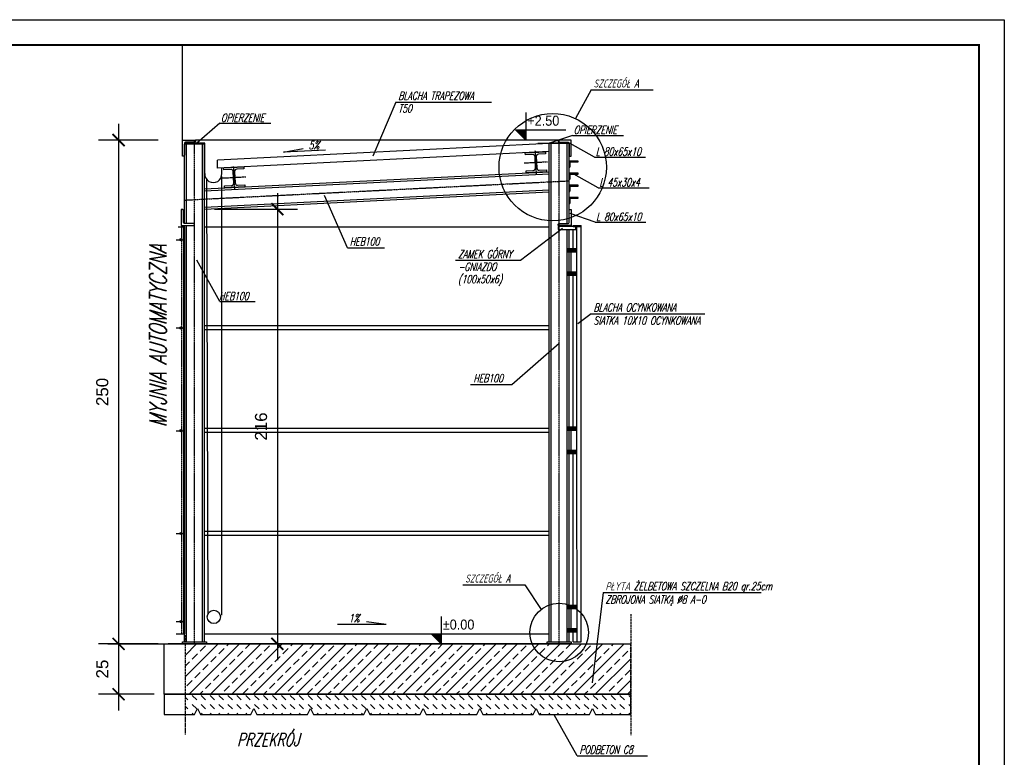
# Model space of a CAD drawing. Extents: x -2911 to 10058, y -5912 to -1002.
# Tile 38 of 43: x 8159 to 8647, y -3143 to -2777. Entities that reach past the tile are written whole.
import ezdxf

# ---------------------------------------------------------------- set-up
doc = ezdxf.new("R2010")
doc.units = 0
doc.header["$LTSCALE"] = 1.125
doc.linetypes.add('DO', pattern=[0.8, 0.6, -0.1, 0, -0.1])
doc.linetypes.add('DP', pattern=[0.5, 0.3, -0.2])
doc.layers.get('0').update_dxf_attribs({"linetype": 'CONTINUOUS'})
doc.layers.get('DEFPOINTS').update_dxf_attribs({"linetype": 'CONTINUOUS'})
for name, color, linetype in [('--RAMKA', 7, 'CONTINUOUS'), ('BA_KOT', 7, 'CONTINUOUS'), ('BA_OSD', 7, 'DO'), ('BA_PRG', 3, 'CONTINUOUS'), ('BA_PRS', 2, 'CONTINUOUS'), ('BA_RAM', 2, 'CONTINUOUS'), ('BA_SZR', 7, 'CONTINUOUS'), ('BA_TXS', 1, 'CONTINUOUS'), ('OPIS', 5, 'CONTINUOUS'), ('SCIANY', 5, 'CONTINUOUS')]:
    doc.layers.add(name, color=color, linetype=linetype)
doc.layers.add('wymiary', color=1, linetype='CONTINUOUS', lineweight=20)
doc.styles.add('ROMANS', font='arial.ttf', dxfattribs={"width": 0.8})
doc.styles.add('style1', font='ARIAL.TTF')
doc.styles.add('style2', font='romans.shx', dxfattribs={"width": 0.7, "oblique": 15})
doc.dimstyles.new('Copy of PKN-WEW', dxfattribs={"dimtxt": 6, "dimasz": 6, "dimexe": 10, "dimexo": 5, "dimgap": 5, "dimtad": 1, "dimdec": 0, "dimrnd": 0.5, "dimzin": 9, "dimdsep": 46, "dimtxsty": 'style1', "dimblk": 'ARCHTICK', "dimcen": 0, "dimdle": 8, "dimclrd": 152, "dimclre": 153, "dimclrt": 51, "dimadec": 0, "dimazin": 0, "dimtfac": 1, "dimtdec": 0, "dimtix": 1, "dimtofl": 0, "dimtmove": 2, "dimatfit": 0, "dimldrblk": 'ARCHTICK', "dimfxl": 1, "dimtolj": 1, "dimtzin": 2, "dimarcsym": 0})

# ---------------------------------------------------------------- blocks, each defined once
blk = doc.blocks.new('_ArchTick')
at = {"layer": 'wymiary', "color": 0, "linetype": 'Continuous', "const_width": 0.15}
blk.add_lwpolyline([(-0.5, -0.5), (0.5, 0.5)], dxfattribs=at)
blk = doc.blocks.new('*D1023')
at = {"layer": '--RAMKA', "color": 152, "lineweight": -2}
blk.add_line((8286.8, -2863.47), (8286.8, -3095.17), dxfattribs=at)
at = {"layer": '--RAMKA', "color": 153, "lineweight": -2}
for p, q in [((8255.68, -2871.47), (8296.8, -2871.47)), ((8255.68, -3087.17), (8296.8, -3087.17))]:
    blk.add_line(p, q, dxfattribs=at)
at = {"layer": 'DEFPOINTS', "color": 0}
for p in [(8250.68, -2871.47), (8250.68, -3087.17), (8286.8, -3087.17)]:
    blk.add_point(p, dxfattribs=at)
at = {"layer": '--RAMKA', "color": 152, "linetype": 'ByBlock', "lineweight": -2, "xscale": 6, "yscale": 6, "zscale": 6}
for p, rotation in [((8286.8, -2871.47), 90), ((8286.8, -3087.17), 270)]:
    blk.add_blockref('_ArchTick', p, dxfattribs=dict(at, rotation=rotation))
at = {"layer": '--RAMKA', "color": 51, "insert": (8278.74, -2979.32), "char_height": 6, "attachment_point": 5, "rotation": 90, "style": 'style1'}
blk.add_mtext('\\A1;216', dxfattribs=at)
blk = doc.blocks.new('*D1024')
at = {"layer": '--RAMKA', "color": 152, "lineweight": -2}
blk.add_line((8208.06, -2829.17), (8208.06, -3095.17), dxfattribs=at)
at = {"layer": '--RAMKA', "color": 153, "lineweight": -2}
for p, q in [((8227.68, -2837.17), (8198.06, -2837.17)), ((8227.68, -3087.17), (8198.06, -3087.17))]:
    blk.add_line(p, q, dxfattribs=at)
at = {"layer": 'DEFPOINTS', "color": 0}
for p in [(8232.68, -2837.17), (8208.06, -3087.17), (8232.68, -3087.17)]:
    blk.add_point(p, dxfattribs=at)
at = {"layer": '--RAMKA', "color": 152, "linetype": 'ByBlock', "lineweight": -2, "xscale": 6, "yscale": 6, "zscale": 6}
for p, rotation in [((8208.06, -2837.17), 90), ((8208.06, -3087.17), 270)]:
    blk.add_blockref('_ArchTick', p, dxfattribs=dict(at, rotation=rotation))
at = {"layer": '--RAMKA', "color": 51, "insert": (8200, -2962.17), "char_height": 6, "attachment_point": 5, "rotation": 90, "style": 'style1'}
blk.add_mtext('\\A1;250', dxfattribs=at)
blk = doc.blocks.new('PKOT2')
blk.add_lwpolyline([(0, 95), (0, 0), (-35, 35), (0, 35)])
blk.add_solid([(-35, 35), (0, 35), (0, 0)])
at = {"style": 'ROMANS', "width": 0.9}
blk.add_attdef('POZIOM', (5.4, 49.6), '', height=35, dxfattribs=at)
blk = doc.blocks.new('*D1025')
at = {"layer": 'BA_SZR', "color": 152, "lineweight": -2}
blk.add_line((8208.06, -3079.17), (8208.06, -3120.17), dxfattribs=at)
at = {"layer": 'BA_SZR', "color": 153, "lineweight": -2}
for p, q in [((8222.68, -3087.17), (8198.06, -3087.17)), ((8225.68, -3112.17), (8198.06, -3112.17))]:
    blk.add_line(p, q, dxfattribs=at)
at = {"layer": 'DEFPOINTS', "color": 0}
for p in [(8227.68, -3087.17), (8208.06, -3112.17), (8230.68, -3112.17)]:
    blk.add_point(p, dxfattribs=at)
at = {"layer": 'BA_SZR', "color": 152, "linetype": 'ByBlock', "lineweight": -2, "xscale": 6, "yscale": 6, "zscale": 6}
for p, rotation in [((8208.06, -3087.17), 90), ((8208.06, -3112.17), 270)]:
    blk.add_blockref('_ArchTick', p, dxfattribs=dict(at, rotation=rotation))
at = {"layer": 'BA_SZR', "color": 51, "insert": (8200, -3099.67), "char_height": 6, "attachment_point": 5, "rotation": 90, "style": 'style1'}
blk.add_mtext('\\A1;25', dxfattribs=at)

msp = doc.modelspace()

# ---------------------------------------------------------------- hatches: boundary and pattern name
at = {"layer": 'BA_SZR'}
h = msp.add_hatch(dxfattribs=at)
h.set_pattern_fill('ANSI33', color=256, scale=30, angle=360, style=0)
h.set_pattern_definition([(45, (1486.777, -5052.979), (-5.303301, 5.303301), []), (45, (1492.08, -5052.979), (-5.303301, 5.303301), [3.75, -1.875])])
h.paths.add_polyline_path([(8241.05, -3087.17), (8241.05, -3112.17), (8462.17, -3112.17), (8462.17, -3087.17)])
h = msp.add_hatch(dxfattribs=at)
h.set_pattern_fill('DASH', color=256, angle=315, style=0)
h.set_pattern_definition([(315, (2145.8028, -5225.2595), (4.4194174, -2e-15), [3.125, -3.125])])
h.paths.add_polyline_path([(8241.05, -3112.17), (8241.05, -3122.17), (8245.68, -3122.17), (8247.18, -3119.17), (8248.68, -3122.17), (8273.68, -3122.17), (8275.18, -3119.17), (8276.68, -3122.17), (8301.68, -3122.17), (8303.18, -3119.17), (8304.68, -3122.17), (8329.68, -3122.17), (8331.18, -3119.17), (8332.68, -3122.17), (8357.68, -3122.17), (8359.18, -3119.17), (8360.68, -3122.17), (8385.68, -3122.17), (8387.18, -3119.17), (8388.68, -3122.17), (8413.68, -3122.17), (8415.18, -3119.17), (8416.68, -3122.17), (8441.68, -3122.17), (8443.18, -3119.17), (8444.68, -3122.17), (8462.17, -3122.17), (8462.17, -3112.17)])

# ---------------------------------------------------------------- linework, layer by layer
at = {"layer": 'BA_KOT'}
for points in [[(8409.99, -2832.17), (8429.92, -2832.17)], [(8368.08, -3082.17), (8388.01, -3082.17)]]:
    msp.add_lwpolyline(points, dxfattribs=at)
at = {"layer": 'BA_OSD'}
for p, q in [((8245.68, -3087.17), (8245.68, -2837.17)), ((8426.57, -3087.17), (8426.57, -2837.17)), ((8415.33, -2853.98), (8414.76, -2842.49)), ((8265.7, -2861.73), (8265.1, -2850.25)), ((8409.3, -2848.52), (8420.78, -2847.95)), ((8259.66, -2856.01), (8271.14, -2855.41)), ((8240.68, -2866.97), (8431.57, -2857.42)), ((8239.2, -2880.17), (8239.2, -3082.17)), ((8236.68, -2886.62), (8240.68, -2886.62)), ((8236.68, -2930.4), (8240.68, -2930.4)), ((8236.68, -2981.4), (8240.68, -2981.4)), ((8236.68, -3032.4), (8240.68, -3032.4)), ((8236.68, -3076.09), (8240.68, -3076.09))]:
    msp.add_line(p, q, dxfattribs=at)
at = {"layer": 'BA_PRG'}
for p, q in [((8250.76, -2838.67), (8240.68, -2838.67)), ((8240.68, -2878.59), (8240.68, -2839.17)), ((8250.68, -2839.17), (8240.68, -2839.17)), ((8241.68, -2878.65), (8241.68, -2839.17)), ((8249.68, -3086.17), (8249.68, -2839.17)), ((8250.68, -3086.17), (8250.68, -2839.17)), ((8250.76, -2853.86), (8250.76, -2838.67)), ((8421.57, -2838.89), (8257.15, -2847.14)), ((8421.57, -2838.67), (8416.01, -2838.96)), ((8431.57, -2838.67), (8421.57, -2838.67)), ((8421.57, -3086.17), (8421.57, -2838.89)), ((8431.57, -2838.89), (8421.57, -2838.89)), ((8422.57, -3086.17), (8422.57, -2838.89)), ((8430.57, -2878.65), (8430.57, -2838.89)), ((8431.57, -2877.85), (8431.57, -2838.97)), ((8421.57, -2842.9), (8257.15, -2851.15)), ((8257.15, -2851.15), (8257.15, -2847.14)), ((8259.3, -2853.86), (8259.3, -2851.14)), ((8250.68, -2861.46), (8421.57, -2852.92)), ((8250.68, -2862.46), (8421.57, -2853.92)), ((8250.68, -2870.47), (8421.57, -2861.93)), ((8250.68, -2871.47), (8421.57, -2862.93)), ((8237.68, -2880.17), (8240.68, -2880.17)), ((8240.28, -2880.17), (8240.28, -3082.17)), ((8240.68, -3086.17), (8240.68, -2879.65)), ((8240.68, -2880.17), (8240.68, -3082.17)), ((8241.68, -3086.17), (8241.68, -2879.65)), ((8430.57, -2880.15), (8430.57, -2879.65)), ((8431.57, -2880.15), (8431.57, -2879.65)), ((8433.57, -2879.65), (8437.57, -2879.65)), ((8433.57, -2880.15), (8433.57, -2879.65)), ((8433.57, -2880.15), (8437.57, -2880.15)), ((8435.41, -2904.17), (8435.41, -2880.15)), ((8437.57, -3086.17), (8437.57, -2879.65)), ((8430.57, -3086.17), (8430.57, -2881.65)), ((8431.57, -2891.17), (8431.57, -2881.65)), ((8433.57, -2891.17), (8433.57, -2881.65)), ((8431.57, -2892.17), (8431.57, -2891.67)), ((8431.57, -2902.67), (8431.57, -2892.67)), ((8432.57, -2902.67), (8432.57, -2892.67)), ((8433.57, -2892.17), (8433.57, -2891.67)), ((8431.57, -2903.67), (8431.57, -2903.17)), ((8431.57, -2979.67), (8431.57, -2904.17)), ((8433.57, -2903.67), (8433.57, -2903.17)), ((8433.57, -2979.67), (8433.57, -2904.17)), ((8435.41, -2994.56), (8435.41, -2904.17)), ((8431.57, -2980.67), (8431.57, -2980.17)), ((8431.57, -2991.17), (8431.57, -2981.17)), ((8432.57, -2991.17), (8432.57, -2981.17)), ((8433.57, -2980.67), (8433.57, -2980.17)), ((8431.57, -2992.17), (8431.57, -2991.67)), ((8431.57, -3068.17), (8431.57, -2992.67)), ((8433.57, -2992.17), (8433.57, -2991.67)), ((8433.57, -3068.17), (8433.57, -2992.67)), ((8435.57, -3086.17), (8435.41, -2994.56)), ((8431.57, -3069.17), (8431.57, -3068.67)), ((8431.57, -3079.67), (8431.57, -3069.67)), ((8432.57, -3079.67), (8432.57, -3069.67)), ((8433.57, -3069.17), (8433.57, -3068.67)), ((8431.57, -3080.67), (8431.57, -3080.17)), ((8431.57, -3086.17), (8431.57, -3081.17)), ((8433.57, -3080.67), (8433.57, -3080.17)), ((8433.57, -3086.17), (8433.57, -3081.17)), ((8236.68, -3082.17), (8240.68, -3082.17)), ((8433.57, -3086.17), (8437.57, -3086.17))]:
    msp.add_line(p, q, dxfattribs=at)
for points in [[(8239.68, -2837.17), (8246.18, -2837.17), (8246.18, -2837.77, -0.414214), (8245.78, -2838.17), (8241.48, -2838.17, 0.414214), (8240.68, -2838.97), (8240.68, -2844.77, -0.414214), (8240.28, -2845.17), (8239.68, -2845.17)], [(8432.57, -2837.17), (8426.07, -2837.17), (8426.07, -2837.77, 0.414214), (8426.47, -2838.17), (8430.77, -2838.17, -0.414214), (8431.57, -2838.97), (8431.57, -2844.77, 0.414214), (8431.97, -2845.17), (8432.57, -2845.17)], [(8409.8, -2843.49), (8419.79, -2842.99), (8419.84, -2843.99), (8419.84, -2843.99), (8416.34, -2844.17, 0.414214), (8415.2, -2845.43), (8415.48, -2851.02, 0.414214), (8416.74, -2852.16), (8420.24, -2851.98), (8420.29, -2852.98), (8410.3, -2853.48), (8410.25, -2852.48), (8413.74, -2852.31, 0.414214), (8414.88, -2851.05), (8414.6, -2845.46, 0.414214), (8413.34, -2844.32), (8409.85, -2844.49)], [(8260.15, -2850.98), (8270.13, -2850.45), (8270.19, -2851.45), (8270.19, -2851.45), (8266.69, -2851.63, 0.414214), (8265.55, -2852.9), (8265.85, -2858.49, 0.414214), (8267.11, -2859.62), (8270.6, -2859.44), (8270.66, -2860.44), (8260.67, -2860.96), (8260.62, -2859.96), (8264.11, -2859.78, 0.414214), (8265.25, -2858.52), (8264.96, -2852.93, 0.414214), (8263.69, -2851.79), (8260.2, -2851.97)], [(8431.57, -2847.65), (8431.57, -2850.65), (8431.77, -2850.65, 0.414214), (8431.97, -2850.45), (8431.97, -2848.45, -0.414214), (8432.37, -2848.05), (8435.87, -2848.05, 0.414214), (8436.07, -2847.85), (8436.07, -2847.65)], [(8431.57, -2853.65), (8431.57, -2856.65), (8431.77, -2856.65, 0.414214), (8431.97, -2856.45), (8431.97, -2854.45, -0.414214), (8432.37, -2854.05), (8435.87, -2854.05, 0.414214), (8436.07, -2853.85), (8436.07, -2853.65)], [(8431.57, -2859.65), (8431.57, -2862.65), (8431.77, -2862.65, 0.414214), (8431.97, -2862.45), (8431.97, -2860.45, -0.414214), (8432.37, -2860.05), (8435.87, -2860.05, 0.414214), (8436.07, -2859.85), (8436.07, -2859.65)], [(8431.57, -2865.65), (8431.57, -2868.65), (8431.77, -2868.65, 0.414214), (8431.97, -2868.45), (8431.97, -2866.45, -0.414214), (8432.37, -2866.05), (8435.87, -2866.05, 0.414214), (8436.07, -2865.85), (8436.07, -2865.65)], [(8239.18, -2879.65), (8245.68, -2879.65), (8245.68, -2879.05, 0.414214), (8245.28, -2878.65), (8240.98, -2878.65, -0.414214), (8240.18, -2877.85), (8240.18, -2872.05, 0.414214), (8239.78, -2871.65), (8239.18, -2871.65)], [(8432.57, -2879.65), (8426.07, -2879.65), (8426.07, -2879.05, -0.414214), (8426.47, -2878.65), (8430.77, -2878.65, 0.414214), (8431.57, -2877.85), (8431.57, -2872.05, -0.414214), (8431.97, -2871.65), (8432.57, -2871.65)]]:
    msp.add_lwpolyline(points, format="xyb", close=True, dxfattribs=at)
for points in [[(8426.07, -2881.65), (8434.91, -2881.65), (8434.91, -2880.15), (8426.07, -2880.15)], [(8430.57, -2891.67), (8435.41, -2891.67), (8435.41, -2891.17), (8430.57, -2891.17)], [(8430.57, -2892.67), (8435.41, -2892.67), (8435.41, -2892.17), (8430.57, -2892.17)], [(8430.57, -2903.17), (8435.41, -2903.17), (8435.41, -2902.67), (8430.57, -2902.67)], [(8430.57, -2904.17), (8435.41, -2904.17), (8435.41, -2903.67), (8430.57, -2903.67)], [(8430.57, -2980.17), (8435.41, -2980.17), (8435.41, -2979.67), (8430.57, -2979.67)], [(8430.57, -2981.17), (8435.41, -2981.17), (8435.41, -2980.67), (8430.57, -2980.67)], [(8430.57, -2991.67), (8435.41, -2991.67), (8435.41, -2991.17), (8430.57, -2991.17)], [(8430.57, -2992.67), (8435.41, -2992.67), (8435.41, -2992.17), (8430.57, -2992.17)], [(8430.57, -3068.67), (8435.41, -3068.67), (8435.41, -3068.17), (8430.57, -3068.17)], [(8430.57, -3069.67), (8435.41, -3069.67), (8435.41, -3069.17), (8430.57, -3069.17)], [(8430.57, -3080.17), (8435.41, -3080.17), (8435.41, -3079.67), (8430.57, -3079.67)], [(8430.57, -3081.17), (8435.41, -3081.17), (8435.41, -3080.67), (8430.57, -3080.67)], [(8239.68, -3087.17), (8239.68, -3086.17), (8251.68, -3086.17), (8251.68, -3087.17)], [(8420.57, -3087.17), (8420.57, -3086.17), (8432.57, -3086.17), (8432.57, -3087.17)]]:
    msp.add_lwpolyline(points, close=True, dxfattribs=at)
msp.add_arc((8255.03, -2854.01), 4.27, 178.0172, 1.9828, dxfattribs=at)
at = {"layer": 'BA_PRS'}
msp.add_lwpolyline([(8230.68, -3112.17), (8230.68, -3112.17), (8230.68, -3122.17), (8245.68, -3122.17), (8247.18, -3119.17), (8248.68, -3122.17), (8273.68, -3122.17), (8275.18, -3119.17), (8276.68, -3122.17), (8301.68, -3122.17), (8303.18, -3119.17), (8304.68, -3122.17), (8329.68, -3122.17), (8331.18, -3119.17), (8332.68, -3122.17), (8357.68, -3122.17), (8359.18, -3119.17), (8360.68, -3122.17), (8385.68, -3122.17), (8387.18, -3119.17), (8388.68, -3122.17), (8413.68, -3122.17), (8415.18, -3119.17), (8416.68, -3122.17), (8441.68, -3122.17), (8443.18, -3119.17), (8444.68, -3122.17), (8462.17, -3122.17), (8462.17, -3112.17), (8462.17, -3112.17)], dxfattribs=at)
at = {"layer": 'BA_RAM'}
msp.add_lwpolyline([(7284.99, -3802.47), (7284.99, -2777.47), (8647.38, -2777.47), (8647.38, -3802.47)], close=True, dxfattribs=at)
at = {"layer": 'BA_SZR'}
for p, q in [((8289.84, -2843.21), (8299.69, -2841.46)), ((8310.74, -2842.13), (8289.84, -2843.21)), ((8251.64, -2856.6), (8252.3, -3072.53)), ((8259.14, -2855.2), (8259.14, -3072.91)), ((8250.68, -2880.17), (8421.57, -2880.17)), ((8250.68, -2929.17), (8421.57, -2929.17)), ((8250.68, -2931.17), (8421.57, -2931.17)), ((8250.68, -2980.17), (8421.57, -2980.17)), ((8250.68, -2982.17), (8421.57, -2982.17)), ((8250.68, -3031.17), (8421.57, -3031.17)), ((8250.68, -3033.17), (8421.57, -3033.17)), ((8340.7, -3077.63), (8330.95, -3076.18)), ((8340.7, -3077.63), (8316.56, -3077.63)), ((8340.7, -3077.63), (8322.08, -3077.63)), ((8230.68, -3087.17), (8462.17, -3087.17)), ((8230.68, -3112.17), (8230.68, -3087.17)), ((8462.17, -3112.17), (8230.68, -3112.17))]:
    msp.add_line(p, q, dxfattribs=at)
at = {"layer": 'BA_SZR', "color": 2, "linetype": 'DP'}
for p, q in [((8462.17, -3072.43), (8462.17, -3132.53)), ((8241.05, -3082.81), (8241.05, -3132.23))]:
    msp.add_line(p, q, dxfattribs=at)
at = {"layer": 'BA_SZR', "linetype": 'Continuous', "const_width": 0.97}
msp.add_lwpolyline([(7359.99, -3789.97), (7359.99, -2789.97), (8634.88, -2789.97), (8634.88, -3789.97)], close=True, dxfattribs=at)
at = {"layer": 'BA_SZR'}
for centre, radius in [((8423.39, -2850.65), 26.63), ((8239.02, -2886.62), 0.55), ((8239.02, -2930.4), 0.55), ((8239.02, -2981.4), 0.55), ((8239.02, -3032.4), 0.55), ((8426.57, -3081.57), 14.54), ((8239.02, -3076.09), 0.55)]:
    msp.add_circle(centre, radius, dxfattribs=at)
at = {"layer": 'BA_TXS'}
for p, q in [((8250.68, -3082.17), (8421.57, -3082.17)), ((8202.73, -3087.17), (8462.17, -3087.17)), ((8230.68, -3112.17), (8230.68, -3087.17)), ((8230.68, -3112.17), (8462.17, -3112.17))]:
    msp.add_line(p, q, dxfattribs=at)
at = {"layer": 'BA_TXS', "linetype": 'DP'}
msp.add_line((8462.17, -3112.17), (8462.17, -3087.17), dxfattribs=at)
at = {"layer": 'OPIS'}
msp.add_line((8239.68, -2837.17), (8239.68, -2789.97), dxfattribs=at)
msp.add_circle((8255.32, -3073.8), 3.28, dxfattribs=at)
at = {"layer": 'SCIANY', "color": 1, "linetype": 'Continuous'}
for p, q in [((8442.46, -2812.25), (8434.63, -2826.51)), ((8442.46, -2812.25), (8473.27, -2812.25)), ((8345.63, -2818.34), (8334.21, -2845.17)), ((8345.63, -2818.34), (8393.02, -2818.34)), ((8258.31, -2828.79), (8246.9, -2838.67)), ((8258.31, -2828.79), (8283.52, -2828.79)), ((8426.07, -2837.17), (8246.18, -2837.17)), ((8433.25, -2834.87), (8421.84, -2838.67)), ((8433.25, -2834.87), (8458.46, -2834.87)), ((8444.15, -2845.64), (8431.99, -2838.83)), ((8444.15, -2845.64), (8469.35, -2845.64)), ((8446, -2860.86), (8433.84, -2854.05)), ((8446, -2860.86), (8471.2, -2860.86)), ((8321.56, -2890.68), (8310.14, -2864.77)), ((8444.37, -2877.92), (8431.97, -2873.57)), ((8407.45, -2896.79), (8428.2, -2880.9)), ((8444.37, -2877.92), (8469.58, -2877.92)), ((8321.56, -2890.68), (8339.93, -2890.68)), ((8258.31, -2917.3), (8246.9, -2896.84)), ((8375.13, -2896.79), (8407.45, -2896.79)), ((8258.31, -2917.3), (8275.82, -2917.3)), ((8442.46, -2923.35), (8435.91, -2928.36)), ((8442.46, -2923.35), (8498.91, -2923.35)), ((8403.16, -2958.41), (8426.57, -2937.95)), ((8382.58, -2958.41), (8403.16, -2958.41)), ((8378.76, -3057.87), (8409.56, -3057.87)), ((8409.56, -3057.87), (8417.7, -3070.06)), ((8448.36, -3061.71), (8442.95, -3106.49)), ((8448.36, -3061.71), (8526.71, -3061.71)), ((8432.17, -3087.17), (8232.68, -3087.17)), ((8435.46, -3142.77), (8424.04, -3122.31)), ((8435.46, -3142.77), (8470.38, -3142.77))]:
    msp.add_line(p, q, dxfattribs=at)

# ---------------------------------------------------------------- block references
at = {"layer": 'BA_KOT', "xscale": 0.1428571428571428, "yscale": 0.1428571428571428, "zscale": 0.1428571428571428}
for p, values in [((8409.99, -2837.17), {'POZIOM': '+2.50'}), ((8368.08, -3087.17), {'POZIOM': '%%p0.00'})]:
    msp.add_blockref('PKOT2', p, dxfattribs=at).add_auto_attribs(values)

# ---------------------------------------------------------------- texts
at = {"layer": 'wymiary', "color": 6, "style": 'style2', "oblique": 15, "width": 0.7}
for s, height, p in [('SZCZEGÓŁ A', 4, (8443.65, -2811.13)), ('BLACHA TRAPEZOWA', 4, (8346.81, -2817.22)), ('T50', 4, (8346.81, -2823.53)), ('OPIERZENIE', 4, (8258.88, -2828.1)), ('OPIERZENIE', 4, (8433.82, -2834.18)), ('5%', 4, (8302.31, -2841.71)), ('L 80x65x10', 4, (8444.71, -2844.94)), ('L 45x30x4', 4, (8446.56, -2860.16)), ('L 80x65x10', 4, (8444.94, -2877.22)), ('HEB100', 4, (8322.75, -2889.56)), ('ZAMEK GÓRNY', 4, (8376.48, -2895.76)), ('-GNIAZDO', 4, (8376.48, -2902.06)), ('(100x50x6)', 4, (8376.48, -2908.16)), ('HEB100', 4, (8257.93, -2916.6)), ('BLACHA OCYNKOWANA', 4, (8443.65, -2922.23)), ('SIATKA 10X10 OCYNKOWANA', 4, (8443.65, -2928.75)), ('HEB100', 4, (8384.05, -2957.38)), ('SZCZEGÓŁ A', 4, (8379.95, -3056.75)), ('PŁYTA ŻELBETOWA SZCZELNA B20 gr.25cm', 4, (8449.54, -3060.59)), ('ZBROJONA SIATKĄ %%C8 A-0 ', 4, (8449.54, -3067.13)), ('1%', 4, (8322.24, -3076.43)), ('PRZEKRÓJ', 6.4, (8266.77, -3137.92)), ('PODBETON C8', 4, (8436.65, -3141.65))]:
    msp.add_text(s, height=height, dxfattribs=at).set_placement(p)
msp.add_text('MYJNIA AUTOMATYCZNA ', height=8.448, rotation=90, dxfattribs=at).set_placement((8231.81, -2979.68))

# ---------------------------------------------------------------- dimensions: what is measured, and where the dimension line sits
at = {"layer": '--RAMKA', "color": 3}
dim = msp.add_linear_dim(base=(8208.06, -3087.17), p1=(8232.68, -2837.17), p2=(8232.68, -3087.17), angle=90, dimstyle='Copy of PKN-WEW', dxfattribs=at)
dim.commit()
dim.dimension.update_dxf_attribs({"geometry": '*D1024', "text_midpoint": (8200, -2962.17)})
at = {"layer": '--RAMKA'}
dim = msp.add_linear_dim(base=(8286.8, -3087.17), p1=(8250.68, -2871.47), p2=(8250.68, -3087.17), angle=90, dimstyle='Copy of PKN-WEW', override={"dimzin": 9, "dimblk1": 'ARCHTICK', "dimblk2": 'ARCHTICK', "dimsah": 1}, dxfattribs=at)
dim.commit()
dim.dimension.update_dxf_attribs({"geometry": '*D1023', "text_midpoint": (8278.74, -2979.32)})
at = {"layer": 'BA_SZR'}
dim = msp.add_linear_dim(base=(8208.06, -3112.17), p1=(8227.68, -3087.17), p2=(8230.68, -3112.17), angle=90, dimstyle='Copy of PKN-WEW', dxfattribs=at)
dim.commit()
dim.dimension.update_dxf_attribs({"geometry": '*D1025', "text_midpoint": (8200, -3099.67)})

doc.saveas('drawing.dxf')
